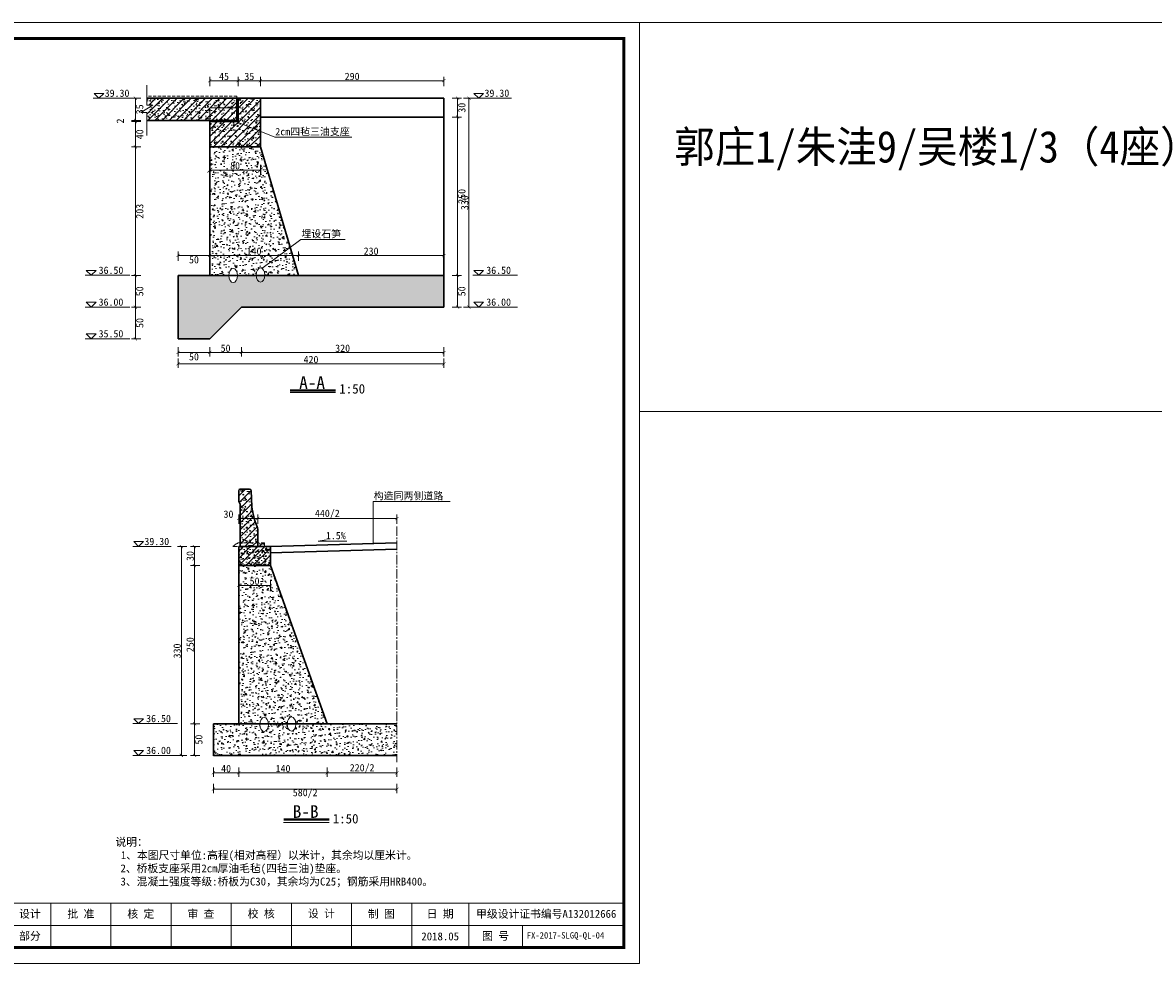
# Model space of a CAD drawing. Extents: x -27255 to 1448651, y 31034 to 8081248.
# Tile 74 of 198: x 584329 to 584686, y 3859346 to 3859644. Entities that reach past the tile are written whole.
import ezdxf
from ezdxf.enums import TextEntityAlignment as Align

# ---------------------------------------------------------------- set-up
doc = ezdxf.new("R2010")
doc.units = 0
doc.linetypes.add('CENTER2', pattern=[1.125, 0.75, -0.125, 0.125, -0.125])
doc.linetypes.add('HIDDEN', pattern=[0.375, 0.25, -0.125])
doc.layers.get('0').update_dxf_attribs({"linetype": 'CONTINUOUS'})
for name, color, linetype, lineweight in [('0.09标注线', 3, 'CONTINUOUS', 9), ('0.13填充', 8, 'CONTINUOUS', 9), ('0.13文字', 3, 'CONTINUOUS', 13), ('中粗线', 7, 'CONTINUOUS', 25), ('图框', 7, 'CONTINUOUS', 20), ('文字', 7, 'CONTINUOUS', 15), ('粗线', 7, 'CONTINUOUS', 35), ('细实线', 3, 'CONTINUOUS', 20), ('虚线', 251, 'HIDDEN', 15), ('轮廓线', 1, 'CONTINUOUS', 30)]:
    doc.layers.add(name, color=color, linetype=linetype, lineweight=lineweight)
doc.styles.add('-仿宋_GB2312', font='FangSong_GB2312.ttf')
doc.styles.add('LYJFS', font='times.ttf', dxfattribs={"width": 0.7})
doc.styles.add('仿宋', font='FangSong_GB2312.ttf', dxfattribs={"width": 0.7})
doc.styles.add('宋体', font='FangSong_GB2312.ttf')
doc.dimstyles.new('zzzz STANDARD', dxfattribs={"dimtxt": 2.3, "dimasz": 1, "dimexe": 1.25, "dimexo": 1.5, "dimgap": 0.2, "dimtad": 1, "dimdec": 0, "dimlfac": 10, "dimzin": 0, "dimdsep": 46, "dimtxsty": '-仿宋_GB2312', "dimblk": 'ARCHTICK', "dimcen": 0.09, "dimadec": 0, "dimazin": 0, "dimtfac": 1, "dimtdec": 0, "dimtix": 1, "dimtmove": 2, "dimatfit": 3, "dimfxl": 1.7, "dimfxlon": 1, "dimtolj": 1, "dimtzin": 0, "dimlwd": 9, "dimlwe": 9, "dimarcsym": 0})
doc.dimstyles.new('副本 (2) STANDARD', dxfattribs={"dimscale": 0, "dimtxt": 2.3, "dimasz": 1.5, "dimexe": 1.25, "dimexo": 1.5, "dimgap": 0.2, "dimtad": 1, "dimdec": 1, "dimzin": 0, "dimdsep": 46, "dimtxsty": '-仿宋_GB2312', "dimblk": 'ARCHTICK', "dimcen": 0.09, "dimadec": 0, "dimazin": 0, "dimtfac": 1, "dimtdec": 1, "dimtix": 1, "dimtmove": 2, "dimatfit": 3, "dimfxl": 1.7, "dimfxlon": 1, "dimtolj": 1, "dimtzin": 0, "dimlwd": 9, "dimarcsym": 0})
pattern_1 = [(45, (79552.9932, 17929.652), (-1.12253201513, 1.12253201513), [])]
pattern_2 = [(50, (660691.0883, 3881073.559), (3.64369338, -0.31878171), [0.381, -4.191]), (355, (660691.0883, 3881073.559), (-0.70485652, 3.82113286), [0.3048, -3.3528]), (100.451, (660691.392, 3881073.5324), (2.93885003, 3.50233376), [0.3238, -3.5618]), (46.1842, (660691.0883, 3881074.575), (5.42158082, -0.84084656), [0.5715, -6.2865]), (96.6356, (660691.54, 3881074.505), (4.7480847, 4.94851112), [0.4857, -5.3427]), (351.184, (660691.0883, 3881074.575), (4.7480921, 4.94850236), [0.4572, -5.0292]), (21, (660691.5963, 3881074.321), (3.0322976, -2.04531037), [0.381, -4.191]), (326, (660691.5963, 3881074.321), (1.23604057, 3.68375932), [0.3048, -3.3528]), (71.4514, (660691.849, 3881074.1505), (4.26832982, 1.63845715), [0.3238, -3.5618]), (37.5, (660691.0883, 3881073.5589), (0.061772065, 1.691100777), [0, -3.31216, 0, -3.4036, 0, -3.3655]), (7.5, (660691.0883, 3881073.559), (1.33639325, 2.003611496), [0, -1.94056, 0, -3.23596, 0, -1.2827]), (327.5, (660689.9554, 3881073.5589), (2.711811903, -0.11457488), [0, -1.27, 0, -3.9624, 0, -5.2578]), (317.5, (660689.4474, 3881073.559), (2.96258363, 0.50852982), [0, -1.651, 0, -2.63144, 0, -3.7338])]

# ---------------------------------------------------------------- blocks, each defined once
blk = doc.blocks.new('_ARCHTICK')
at = {"color": 0, "linetype": 'ByBlock', "const_width": 0.15}
blk.add_lwpolyline([(-0.5, -0.5), (0.5, 0.5)], dxfattribs=at)
blk = doc.blocks.new('d4trtg')
h = blk.add_hatch(color=152)
h.dxf.hatch_style = 1
h.paths.add_polyline_path([(654246.3, 3899725.4, 1), (654149.5, 3899725.4, 1)])
h.paths.add_polyline_path([(654244.7, 3899725.4, 1), (654151.1, 3899725.4, 1)], flags=16)
h = blk.add_hatch(color=152)
h.dxf.hatch_style = 1
edge = h.paths.add_edge_path()
edge.add_arc((654216.7, 3899701.1), 14.6, 43.3177, 70.37)
edge.add_arc((654202.9, 3899662.4), 55.7, 70.37, 84.5285)
edge.add_arc((654197.1, 3899601.1), 117.3, 84.5285, 95.1775)
edge.add_arc((654198.5, 3899704.1), 18.3, 111.7966, 130.9174, ccw=False)
edge.add_arc((654217.4, 3899656.7), 69.4, 98.8427, 111.7966, ccw=False)
edge.add_arc((654228.1, 3899588.1), 138.8, 95.2104, 98.8427, ccw=False)
edge.add_ellipse((654197.9, 3899728.3), major_axis=(-17.8, 0), ratio=0.877698, start_angle=172.6539, end_angle=176.913)
edge.add_arc((654213.8, 3899625), 102.6, 88.9999, 98.5227)
edge.add_arc((654209.9, 3899651.2), 76, 98.5227, 116.8491)
edge.add_arc((654181.1, 3899708), 12.3, 116.8491, 139.2901)
edge.add_arc((654173.3, 3899714.8), 1.96, 139.2901, 263.0506)
edge.add_arc((654175.1, 3899729.8), 17.1, 263.0506, 272.1363)
edge.add_arc((654186.8, 3899416.6), 296.4, 88.4627, 92.1363, ccw=False)
edge.add_arc((654193.4, 3899661.8), 51, 68.0711, 88.4627, ccw=False)
edge.add_arc((654234.5, 3899496.1), 214.2, 95.9129, 98.7952)
edge.add_arc((654220.8, 3899584.5), 124.7, 98.7952, 117.8497)
edge.add_arc((654806.2, 3897318.9), 2461.6, 104.7704, 105.1579, ccw=False)
edge.add_line((654178.6, 3899699.1), (654170.6, 3899695.8))
edge.add_arc((654384.3, 3898723.5), 995.6, 100.9063, 102.3983, ccw=False)
edge.add_line((654196, 3899701.1), (654189.9, 3899699.2))
edge.add_arc((654166.8, 3899985.3), 287, 274.6178, 279.6944)
edge.add_arc((654207.4, 3899747.5), 45.8, 279.6944, 287.6119)
edge.add_arc((654216.2, 3899719.6), 16.5, 287.6119, 311.5141)
edge.add_arc((654225.4, 3899709.3), 2.75, 311.5141, 403.3177)
edge = h.paths.add_edge_path()
edge.add_arc((654242.1, 3899736.8), 20.7, 138.9742, 204.1181, ccw=False)
edge.add_line((654226.5, 3899750.4), (654209.6, 3899750.4))
edge.add_line((654209.6, 3899750.4), (654209.6, 3899756.2))
edge.add_line((654209.6, 3899756.2), (654186.2, 3899756.2))
edge.add_line((654186.2, 3899756.2), (654186.2, 3899750.4))
edge.add_line((654186.2, 3899750.4), (654169.3, 3899750.4))
edge.add_arc((654153.7, 3899736.8), 20.7, -24.1181, 41.0258, ccw=False)
edge.add_arc((654138.3, 3899743.7), 37.5, 314.3441, 335.8819, ccw=False)
edge.add_arc((654157.8, 3899747.2), 31.1, 282.3877, 290.1466)
edge.add_arc((654127.2, 3899830.8), 120.1, 290.1466, 296.6495)
edge.add_ellipse((654197.9, 3899728.3), major_axis=(-17.8, 0), ratio=0.877698, start_angle=176.913, end_angle=378.3747, ccw=False)
edge.add_ellipse((654197.9, 3899728.3), major_axis=(-17.8, 0), ratio=0.877698, start_angle=172.6539, end_angle=176.913, ccw=False)
edge.add_ellipse((654197.9, 3899728.3), major_axis=(-17.8, 0), ratio=0.877698, start_angle=161.6253, end_angle=172.6539, ccw=False)
edge.add_arc((654268.6, 3899830.8), 120.1, 243.3505, 249.8534)
edge.add_arc((654238, 3899747.2), 31.1, 249.8534, 257.6123)
edge.add_arc((654257.5, 3899743.7), 37.5, 204.1181, 225.6559, ccw=False)
at = {"lineweight": 0}
for p, q in [((653868.4, 3899605.3), (653868.4, 3902577.3)), ((653868.4, 3902577.3), (658071.2, 3902577.3)), ((658071.2, 3902577.3), (658071.2, 3899605.3)), ((658021.2, 3899725.4), (655949.8, 3899725.4)), ((658071.2, 3899605.3), (653868.4, 3899605.3))]:
    blk.add_line(p, q, dxfattribs=at)
for p, q in [((654118.6, 3902527.3), (653938.4, 3902527.3)), ((653938.4, 3902527.3), (653938.4, 3901506.6)), ((653998.5, 3902527.3), (653998.5, 3901506.6)), ((654058.5, 3902527.3), (654058.5, 3901506.6)), ((654118.6, 3902357.2), (653938.4, 3902357.2)), ((654118.6, 3902187.1), (653938.4, 3902187.1)), ((654118.6, 3902017), (653938.4, 3902017)), ((654118.6, 3901846.8), (653938.4, 3901846.8)), ((654118.6, 3901676.7), (653938.4, 3901676.7)), ((654118.6, 3901506.6), (653938.4, 3901506.6)), ((655049.2, 3899795.5), (655049.2, 3899655.4)), ((655399.4, 3899795.5), (655399.4, 3899655.4)), ((655949.8, 3899795.5), (655949.8, 3899655.4)), ((656210, 3899795.5), (656210, 3899655.4)), ((656400.1, 3899795.5), (656400.1, 3899655.4)), ((656590.2, 3899795.5), (656590.2, 3899655.4)), ((656780.4, 3899795.5), (656780.4, 3899655.4)), ((656970.5, 3899795.5), (656970.5, 3899655.4)), ((657160.6, 3899795.5), (657160.6, 3899655.4)), ((657350.8, 3899795.5), (657350.8, 3899655.4)), ((657530.9, 3899795.5), (657530.9, 3899655.4)), ((657701, 3899725.4), (657701, 3899655.4))]:
    blk.add_line(p, q)
at = {"lineweight": 0, "const_width": 10}
blk.add_lwpolyline([(654118.6, 3902527.3), (658021.2, 3902527.3), (658021.2, 3899655.4), (654118.6, 3899655.4)], close=True, dxfattribs=at)
at = {"lineweight": 0, "const_width": 4}
blk.add_lwpolyline([(658021.2, 3899795.5), (654118.6, 3899795.5)], dxfattribs=at)
at = {"color": 152}
for points in [[(654181.1, 3899723.4, -0.028382), (654168.5, 3899718, -0.033867), (654164.5, 3899716.8, 0.094254), (654172.5, 3899728.3, 0.292155), (654169.3, 3899750.4), (654186.2, 3899750.4), (654186.2, 3899756.2), (654209.6, 3899756.2), (654209.6, 3899750.4), (654226.5, 3899750.4, 0.292155), (654223.3, 3899728.3, 0.094254), (654231.3, 3899716.8, -0.033867), (654227.2, 3899718, -0.028382), (654214.7, 3899723.4)], [(654215.6, 3899727.5, 0.041575), (654198.6, 3899726.4, 0.080135), (654175.6, 3899719, 0.098231), (654171.8, 3899716.1, 0.59944), (654173, 3899712.9, 0.039664), (654175.8, 3899712.7, -0.01603), (654194.8, 3899712.8, -0.08921), (654212.4, 3899709.2, 0.012577), (654201.8, 3899707.8, 0.083333), (654162.5, 3899694.8, -0.001691), (654178.6, 3899699.1), (654170.6, 3899695.8, -0.00651), (654196, 3899701.1), (654189.9, 3899699.2, 0.022155), (654215.1, 3899702.4, 0.03456), (654221.2, 3899703.9, 0.104673), (654227.2, 3899707.2, 0.423464), (654227.4, 3899711.2, 0.118589), (654221.6, 3899714.9, 0.061857), (654208.2, 3899717.9, 0.046498), (654186.5, 3899718, -0.083624), (654191.7, 3899721.1, -0.056582), (654206.8, 3899725.3, -0.015851), (654215.5, 3899726.3)]]:
    blk.add_lwpolyline(points, format="xyb", dxfattribs=at)
for radius in [48.4, 46.8]:
    blk.add_circle((654197.9, 3899725.4), radius, dxfattribs=at)
blk.add_arc((654217.4, 3899656.7), 69.4, 98.8427, 111.7966, dxfattribs=at)
for start_param, end_param in [(2.820893, 6.603885), (3.013378, 3.087714)]:
    blk.add_ellipse((654197.9, 3899728.3), major_axis=(-17.8, 0), ratio=0.877698, start_param=start_param, end_param=end_param, dxfattribs=at)
at = {"style": 'LYJFS'}
for s, p in [('（阶段）', (656038.2, 3899760.4)), ('（专业）', (656038.2, 3899690.4))]:
    blk.add_text(s, height=25.02, dxfattribs=at).set_placement(p, align=Align.MIDDLE_CENTER)
at = {"style": '宋体'}
for s, height, width, p in [('江苏省水利勘测设计研究院有限公司', 37.525, 0.9, (654640.2, 3899742.9)), ('丰县四联河灌区节水配套改造项目', 18.012, 0.75, (655225.5, 3899732.3)), ('Jiangsu Surveying and Design Institute of Water Resources Co., Ltd.', 20.014, 0.8, (654638.5, 3899695.5))]:
    blk.add_text(s, height=height, dxfattribs=dict(at, width=width)).set_placement(p, align=Align.MIDDLE)
at = {"style": '仿宋'}
blk.add_text('2018.05', height=25.02, dxfattribs=at).set_placement((657440.8, 3899690.4), align=Align.MIDDLE)
at = {"rotation": 90}
for s, insert, char_height, attachment_point, style in [('日 期', (653968.5, 3901931.9), 25.02, 5, '宋体'), ('会签者', (653968.5, 3901761.8), 25.02, 5, '宋体'), ('会签专业', (653968.5, 3901591.7), 25.02, 5, '宋体'), ('江苏省水利勘测设计研究院有限公司\\P地址：扬州市吉安路209号吉安大厦1号楼  邮编：225127\\P电话：0514-87860116  传真：0514-87889101\\P声明：未经授权，不得翻印、传播或它用。', (654101.5, 3899654.5), 20.014, 7, '仿宋')]:
    blk.add_mtext(s, dxfattribs=dict(at, insert=insert, char_height=char_height, attachment_point=attachment_point, style=style))
at = {"attachment_point": 5, "style": '宋体'}
for s, insert, char_height in [('设计', (656144, 3899760.4), 25.02), ('批 准', (656305, 3899760.4), 25.02), ('核 定', (656494.6, 3899760.2), 25.02), ('审 查', (656684.6, 3899760.2), 25.02), ('校 核', (656875.1, 3899760.9), 25.02), ('设 计', (657065.3, 3899761.4), 25.02), ('制 图', (657254.9, 3899760.2), 25.02), ('日 期', (657440.8, 3899760.4), 25.02), ('甲级设计证书编号A132012666', (657776, 3899760.4), 25.017), ('部分', (656144, 3899690.4), 25.02), ('图 号', (657615.9, 3899690.4), 25.02)]:
    blk.add_mtext(s, dxfattribs=dict(at, insert=insert, char_height=char_height))

msp = doc.modelspace()

# ---------------------------------------------------------------- hatches: boundary and pattern name
at = {"linetype": 'Continuous', "lineweight": 13}
h = msp.add_hatch(dxfattribs=at)
h.set_pattern_fill('ANSI31', color=3, scale=0.5, style=0)
h.set_pattern_definition(pattern_1)
h.paths.add_polyline_path([(584396.38025, 3859612.7286), (584396.38025, 3859616.7286), (584387.78025, 3859616.7286), (584387.78025, 3859612.7286)], flags=17)
h.paths.add_polyline_path([(584366.84585, 3859615.24372), (584367.92946, 3859615.24372), (584367.92946, 3859612.7286), (584387.78025, 3859612.7286), (584387.78025, 3859616.7286), (584396.38025, 3859616.7286), (584396.38025, 3859619.7286), (584367.92946, 3859619.7286), (584367.92946, 3859617.52282), (584370.63849, 3859617.52282)])
h = msp.add_hatch(dxfattribs=at)
h.set_pattern_fill('ANSI31', color=3, scale=0.5, style=0)
h.set_pattern_definition(pattern_1)
h.paths.add_polyline_path([(584403.78025, 3859619.7286), (584396.78025, 3859619.7286), (584396.78025, 3859616.7286), (584396.78025, 3859612.3286), (584396.03433, 3859612.3286), (584403.78025, 3859609.24443)])
h.paths.add_polyline_path([(584396.03433, 3859612.3286), (584387.78025, 3859612.3286), (584387.78025, 3859604.3286), (584403.78025, 3859604.3286), (584403.78025, 3859609.24443)])
h.paths.add_polyline_path([(584393.42471, 3859610.40191), (584397.13579, 3859610.40191), (584397.13579, 3859606.95191), (584393.42471, 3859606.95191)], flags=24)
at = {"layer": '0.09标注线', "linetype": 'Continuous', "lineweight": 13}
h = msp.add_hatch(dxfattribs=at)
h.set_pattern_fill('AR-CONC', color=256, scale=0.02, style=0)
h.set_pattern_definition(pattern_2)
h.paths.add_polyline_path([(584367.92946, 3859619.7286), (584367.92946, 3859617.52282), (584370.63849, 3859617.52282), (584365.22043, 3859614.26697), (584367.92946, 3859614.26697), (584367.92946, 3859612.7286), (584387.78025, 3859612.7286), (584387.78025, 3859616.7286), (584396.38025, 3859616.7286), (584396.38025, 3859619.7286)])
h.paths.add_polyline_path([(584387.78025, 3859616.7286), (584387.78025, 3859612.7286), (584396.38025, 3859612.7286), (584396.38025, 3859616.7286)], flags=17)
h = msp.add_hatch(dxfattribs=at)
h.set_pattern_fill('AR-CONC', color=256, scale=0.02, style=0)
h.set_pattern_definition(pattern_2)
h.paths.add_polyline_path([(584403.78025, 3859619.7286), (584396.78025, 3859619.7286), (584396.78025, 3859616.7286), (584396.78025, 3859612.3286), (584396.03433, 3859612.3286), (584403.78025, 3859609.24443)])
h.paths.add_polyline_path([(584396.03433, 3859612.3286), (584387.78025, 3859612.3286), (584387.78025, 3859604.3286), (584403.78025, 3859604.3286), (584403.78025, 3859609.24443)])
h.paths.add_polyline_path([(584393.42471, 3859610.40191), (584397.13579, 3859610.40191), (584397.13579, 3859606.95191), (584393.42471, 3859606.95191)], flags=24)
at = {"layer": '0.13文字', "linetype": 'Continuous', "lineweight": 13}
h = msp.add_hatch(dxfattribs=at)
h.set_pattern_fill('AR-CONC', color=256, scale=0.02, style=0)
h.set_pattern_definition([(50, (584387.7802, 3859543.7286), (3.6437, -0.31878), [0.381, -4.191]), (355, (584387.7802, 3859543.7286), (-0.70486, 3.82113), [0.3048, -3.3528]), (100.451, (584388.084, 3859543.702), (2.93885, 3.50233), [0.3238, -3.5618]), (46.184, (584387.7802, 3859544.7446), (5.42158, -0.84085), [0.5715, -6.2865]), (96.636, (584388.232, 3859544.6745), (4.7481, 4.9485), [0.4857, -5.3427]), (351.184, (584387.78, 3859544.7446), (4.7481, 4.9485), [0.4572, -5.0292]), (21, (584388.2882, 3859544.4906), (3.0323, -2.04531), [0.381, -4.191]), (326, (584388.2882, 3859544.4906), (1.23604, 3.68376), [0.3048, -3.3528]), (71.4514, (584388.541, 3859544.32), (4.26833, 1.63846), [0.3238, -3.5618]), (37.5, (584387.7802, 3859543.7286), (0.061772, 1.6911), [0, -3.31216, 0, -3.4036, 0, -3.3655]), (7.5, (584387.7802, 3859543.7286), (1.336393, 2.00361), [0, -1.94056, 0, -3.23596, 0, -1.2827]), (327.5, (584386.6474, 3859543.7286), (2.711812, -0.114575), [0, -1.27, 0, -3.9624, 0, -5.2578]), (317.5, (584386.1394, 3859543.7286), (2.96258, 0.50853), [0, -1.651, 0, -2.63144, 0, -3.7338])])
edge = h.paths.add_edge_path()
edge.add_line((584387.78025, 3859563.7286), (584393.83982, 3859563.7286))
edge.add_ellipse((584395.20077, 3859563.7286), major_axis=(0, -2.23947), ratio=0.607712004, start_angle=90, end_angle=270, ccw=False)
edge.add_line((584396.56173, 3859563.7286), (584402.43414, 3859563.7286))
edge.add_ellipse((584403.79265, 3859563.86266), major_axis=(0, -2.23947), ratio=0.607712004, start_angle=86.5679966, end_angle=273.4320034, ccw=False)
edge.add_line((584405.15117, 3859563.7286), (584415.78025, 3859563.7286))
edge.add_line((584415.78025, 3859563.7286), (584403.78025, 3859604.3286))
edge.add_line((584403.78025, 3859604.3286), (584387.78025, 3859604.3286))
edge.add_line((584387.78025, 3859604.3286), (584387.78025, 3859563.7286))
h.paths.add_polyline_path([(584393.84389, 3859600.10779), (584397.7166, 3859600.10779), (584397.7166, 3859596.65779), (584393.84389, 3859596.65779)], flags=24)
h.paths.add_polyline_path([(584399.07308, 3859573.13102), (584404.48741, 3859573.13102), (584404.48741, 3859569.68102), (584399.07308, 3859569.68102)], flags=24)
h = msp.add_hatch(dxfattribs=at)
h.set_pattern_fill('AR-CONC', color=256, scale=0.02, style=0)
h.set_pattern_definition([(50, (584377.7802, 3859543.7286), (3.64369, -0.31878), [0.381, -4.191]), (355, (584377.7802, 3859543.7286), (-0.70486, 3.82113), [0.3048, -3.3528]), (100.451, (584378.084, 3859543.702), (2.93885, 3.50233), [0.3238, -3.5618]), (46.184, (584377.7802, 3859544.7446), (5.42158, -0.84085), [0.5715, -6.2865]), (96.6356, (584378.232, 3859544.6745), (4.7481, 4.9485), [0.4857, -5.3427]), (351.184, (584377.78, 3859544.7446), (4.7481, 4.9485), [0.4572, -5.0292]), (21, (584378.2882, 3859544.4906), (3.0323, -2.04531), [0.381, -4.191]), (326, (584378.2882, 3859544.4906), (1.23604, 3.68376), [0.3048, -3.3528]), (71.4514, (584378.541, 3859544.32), (4.26833, 1.63846), [0.3238, -3.5618]), (37.5, (584377.7802, 3859543.7286), (0.061772, 1.6911), [0, -3.31216, 0, -3.4036, 0, -3.3655]), (7.5, (584377.7802, 3859543.7286), (1.336393, 2.00361), [0, -1.94056, 0, -3.23596, 0, -1.2827]), (327.5, (584376.6474, 3859543.7286), (2.711812, -0.114575), [0, -1.27, 0, -3.9624, 0, -5.2578]), (317.5, (584376.1394, 3859543.7286), (2.962584, 0.50853), [0, -1.651, 0, -2.63144, 0, -3.7338])])
edge = h.paths.add_edge_path()
edge.add_line((584461.78025, 3859553.7286), (584461.78025, 3859563.7286))
edge.add_line((584461.78025, 3859563.7286), (584405.15117, 3859563.7286))
edge.add_ellipse((584403.79265, 3859563.86266), major_axis=(0, -2.23947), ratio=0.607712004, start_angle=273.4320034, end_angle=446.5679966, ccw=False)
edge.add_line((584402.43414, 3859563.7286), (584396.56173, 3859563.7286))
edge.add_ellipse((584395.20077, 3859563.7286), major_axis=(0, -2.23947), ratio=0.607712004, start_angle=270, end_angle=450, ccw=False)
edge.add_line((584393.83982, 3859563.7286), (584377.78025, 3859563.7286))
edge.add_line((584377.78025, 3859563.7286), (584377.78025, 3859543.7286))
edge.add_line((584377.78025, 3859543.7286), (584387.78025, 3859543.7286))
edge.add_line((584387.78025, 3859543.7286), (584397.78025, 3859553.7286))
edge.add_line((584397.78025, 3859553.7286), (584461.78025, 3859553.7286))
h = msp.add_hatch(dxfattribs=at)
h.set_pattern_fill('AR-CONC', color=256, scale=0.02, style=0)
h.set_pattern_definition([(50, (584395.1137, 3859472.1112), (3.6437, -0.31878), [0.381, -4.191]), (355, (584395.1137, 3859472.1112), (-0.70486, 3.82113), [0.3048, -3.3528]), (100.451, (584395.4173, 3859472.0847), (2.93885, 3.50233), [0.3238, -3.5618]), (46.184, (584395.1137, 3859473.1272), (5.4216, -0.84085), [0.5715, -6.2865]), (96.636, (584395.5655, 3859473.057), (4.7481, 4.9485), [0.4857, -5.3427]), (351.184, (584395.1137, 3859473.127), (4.7481, 4.9485), [0.4572, -5.0292]), (21, (584395.6217, 3859472.8732), (3.0323, -2.0453), [0.381, -4.191]), (326, (584395.6217, 3859472.8732), (1.23604, 3.68376), [0.3048, -3.3528]), (71.451, (584395.8744, 3859472.7028), (4.26833, 1.63846), [0.3238, -3.5618]), (37.5, (584395.1137, 3859472.1112), (0.06177, 1.6911), [0, -3.31216, 0, -3.4036, 0, -3.3655]), (7.5, (584395.1137, 3859472.1112), (1.33639, 2.00361), [0, -1.94056, 0, -3.23596, 0, -1.2827]), (327.5, (584393.9809, 3859472.1112), (2.71181, -0.114575), [0, -1.27, 0, -3.9624, 0, -5.2578]), (317.5, (584393.4729, 3859472.1112), (2.96258, 0.50853), [0, -1.651, 0, -2.63144, 0, -3.7338])])
h.paths.add_polyline_path([(584401.11734, 3859490.69997, 0.077777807), (584402.73949, 3859484.44893, -0.108314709), (584402.93819, 3859483.5425), (584402.93819, 3859479.31124), (584405.11099, 3859479.31124), (584405.11099, 3859478.11124), (584406.93853, 3859478.11124), (584406.93853, 3859472.11882), (584396.93853, 3859472.11124), (584396.93853, 3859478.11124), (584395.1137, 3859478.11124), (584396.56098, 3859479.31124), (584397.40656, 3859479.31124), (584397.40656, 3859491.49123), (584396.93819, 3859492.28249), (584396.93819, 3859495.74424, -0.414213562), (584397.43273, 3859496.23878), (584400.38543, 3859496.23878, -0.414213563), (584400.87997, 3859495.74424)])
at = {"layer": '0.13文字', "lineweight": 13}
h = msp.add_hatch(dxfattribs=at)
h.set_pattern_fill('ANSI31', color=256, scale=0.5, style=0)
h.set_pattern_definition([(45, (584395.1137, 3859472.1112), (-1.12253, 1.12253), [])])
edge = h.paths.add_edge_path()
edge.add_line((584397.40656, 3859491.49123), (584397.40656, 3859478.11124))
edge.add_line((584397.40656, 3859478.11124), (584405.11099, 3859478.11124))
edge.add_line((584405.11099, 3859478.11124), (584405.11099, 3859479.31124))
edge.add_line((584405.11099, 3859479.31124), (584402.93819, 3859479.31124))
edge.add_line((584402.93819, 3859479.31124), (584402.93819, 3859483.5425))
edge.add_arc((584400.77125, 3859483.5425), 2.16693, 0, 22.3986634)
edge.add_arc((584421.89947, 3859492.75698), 20.88369, 185.6527223, 203.6838968, ccw=False)
edge.add_line((584401.11734, 3859490.69997), (584400.87997, 3859495.74424))
edge.add_arc((584400.38543, 3859495.74424), 0.49455, 359.9999999, 450)
edge.add_line((584400.38543, 3859496.23878), (584397.43273, 3859496.23878))
edge.add_arc((584397.43273, 3859495.74424), 0.49455, 90, 180)
edge.add_line((584396.93819, 3859495.74424), (584396.93819, 3859492.28249))
edge.add_line((584396.93819, 3859492.28249), (584397.40656, 3859491.49123))
h = msp.add_hatch(dxfattribs=at)
h.set_pattern_fill('ANSI31', color=256, scale=0.5, style=0)
h.set_pattern_definition([(45, (584396.9385, 3859472.1112), (-1.12253, 1.12253), [])])
h.paths.add_polyline_path([(584406.93853, 3859478.11124), (584396.93853, 3859478.11124), (584396.93853, 3859472.11124), (584406.93853, 3859472.11882)])
at = {"layer": '0.13文字', "linetype": 'Continuous', "lineweight": 13}
h = msp.add_hatch(dxfattribs=at)
h.set_pattern_fill('AR-CONC', color=256, scale=0.02, style=0)
h.set_pattern_definition([(50, (584396.9385, 3859472.1112), (3.6437, -0.3188), [0.381, -4.191]), (355, (584396.9385, 3859472.1112), (-0.7049, 3.8211), [0.3048, -3.3528]), (100.45, (584397.242, 3859472.0847), (2.9389, 3.5023), [0.3238, -3.5618]), (46.184, (584396.9385, 3859473.1272), (5.4216, -0.8408), [0.5715, -6.2865]), (96.636, (584397.3903, 3859473.057), (4.748, 4.9485), [0.4857, -5.3427]), (351.184, (584396.9385, 3859473.127), (4.748, 4.9485), [0.4572, -5.0292]), (21, (584397.4465, 3859472.8732), (3.0323, -2.0453), [0.381, -4.191]), (326, (584397.4465, 3859472.8732), (1.236, 3.6838), [0.3048, -3.3528]), (71.45, (584397.6992, 3859472.7028), (4.2683, 1.6385), [0.3238, -3.5618]), (37.5, (584396.9385, 3859472.1112), (0.06177, 1.6911), [0, -3.31216, 0, -3.4036, 0, -3.3655]), (7.5, (584396.9385, 3859472.1112), (1.3364, 2.0036), [0, -1.94056, 0, -3.23596, 0, -1.2827]), (327.5, (584395.8057, 3859472.1112), (2.71181, -0.11457), [0, -1.27, 0, -3.9624, 0, -5.2578]), (317.5, (584395.2977, 3859472.1112), (2.9626, 0.50853), [0, -1.651, 0, -2.63144, 0, -3.7338])])
h.paths.add_polyline_path([(584406.93853, 3859478.11124), (584397.93853, 3859478.11124), (584396.93853, 3859478.11124), (584396.93853, 3859472.11124), (584406.93853, 3859472.11882)])
h = msp.add_hatch(dxfattribs=at)
h.set_pattern_fill('AR-CONC', color=256, scale=0.02, style=0)
h.set_pattern_definition([(50, (584396.9385, 3859402.1112), (3.64369, -0.31878), [0.381, -4.191]), (355, (584396.9385, 3859402.1112), (-0.70486, 3.82113), [0.3048, -3.3528]), (100.451, (584397.242, 3859402.0847), (2.93885, 3.50233), [0.3238, -3.5618]), (46.184, (584396.9385, 3859403.1272), (5.42158, -0.84085), [0.5715, -6.2865]), (96.636, (584397.3903, 3859403.057), (4.7481, 4.9485), [0.4857, -5.3427]), (351.184, (584396.9385, 3859403.127), (4.7481, 4.9485), [0.4572, -5.0292]), (21, (584397.4465, 3859402.8732), (3.0323, -2.04531), [0.381, -4.191]), (326, (584397.4465, 3859402.8732), (1.23604, 3.68376), [0.3048, -3.3528]), (71.4514, (584397.6992, 3859402.7028), (4.26833, 1.63846), [0.3238, -3.5618]), (37.5, (584396.9385, 3859402.1112), (0.061772, 1.6911), [0, -3.31216, 0, -3.4036, 0, -3.3655]), (7.5, (584396.9385, 3859402.1112), (1.336393, 2.00361), [0, -1.94056, 0, -3.23596, 0, -1.2827]), (327.5, (584395.8057, 3859402.1112), (2.711812, -0.114575), [0, -1.27, 0, -3.9624, 0, -5.2578]), (317.5, (584395.2977, 3859402.1112), (2.96258, 0.50853), [0, -1.651, 0, -2.63144, 0, -3.7338])])
edge = h.paths.add_edge_path()
edge.add_line((584406.93853, 3859472.11882), (584396.93853, 3859472.11124))
edge.add_line((584396.93853, 3859472.11124), (584396.93853, 3859422.11124))
edge.add_line((584396.93853, 3859422.11124), (584403.64442, 3859422.11124))
edge.add_ellipse((584404.99909, 3859421.89617), major_axis=(0, -2.23947), ratio=0.607712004, start_angle=95.510998, end_angle=264.489002, ccw=False)
edge.add_line((584406.35375, 3859422.11124), (584412.2309, 3859422.11124))
edge.add_ellipse((584413.59097, 3859422.03024), major_axis=(0, -2.23947), ratio=0.607712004, start_angle=92.0730052, end_angle=267.9269948, ccw=False)
edge.add_line((584414.95103, 3859422.11124), (584424.93853, 3859422.11124))
edge.add_line((584424.93853, 3859422.11124), (584406.93853, 3859472.11882))
h.paths.add_polyline_path([(584400.0084, 3859468.88303), (584403.86867, 3859468.88303), (584403.86867, 3859465.43303), (584400.0084, 3859465.43303)], flags=24)
h = msp.add_hatch(dxfattribs=at)
h.set_pattern_fill('AR-CONC', color=256, scale=0.02, style=0)
h.set_pattern_definition([(50, (584388.9385, 3859412.1112), (3.6437, -0.31878), [0.381, -4.191]), (355, (584388.9385, 3859412.1112), (-0.70486, 3.82113), [0.3048, -3.3528]), (100.451, (584389.242, 3859412.0847), (2.93885, 3.50233), [0.3238, -3.5618]), (46.184, (584388.9385, 3859413.1272), (5.42158, -0.84085), [0.5715, -6.2865]), (96.636, (584389.3903, 3859413.057), (4.7481, 4.9485), [0.4857, -5.3427]), (351.184, (584388.9385, 3859413.127), (4.7481, 4.9485), [0.4572, -5.0292]), (21, (584389.4465, 3859412.8732), (3.0323, -2.04531), [0.381, -4.191]), (326, (584389.4465, 3859412.8732), (1.23604, 3.68376), [0.3048, -3.3528]), (71.4514, (584389.6992, 3859412.7028), (4.26833, 1.63846), [0.3238, -3.5618]), (37.5, (584388.9385, 3859412.1112), (0.061772, 1.6911), [0, -3.31216, 0, -3.4036, 0, -3.3655]), (7.5, (584388.9385, 3859412.1112), (1.336393, 2.00361), [0, -1.94056, 0, -3.23596, 0, -1.2827]), (327.5, (584387.8057, 3859412.1112), (2.711812, -0.114575), [0, -1.27, 0, -3.9624, 0, -5.2578]), (317.5, (584387.2977, 3859412.1112), (2.96258, 0.50853), [0, -1.651, 0, -2.63144, 0, -3.7338])])
h.paths.add_polyline_path([(584446.93853, 3859412.11124), (584446.93853, 3859422.11124), (584414.95103, 3859422.11124), (584414.95179, 3859421.9988), (584414.94911, 3859421.88644), (584414.94301, 3859421.77444), (584414.9335, 3859421.66308), (584414.92061, 3859421.55265), (584414.90437, 3859421.44342), (584414.88481, 3859421.33567), (584414.86199, 3859421.22968), (584414.83597, 3859421.1257), (584414.80681, 3859421.02401), (584414.77458, 3859420.92485), (584414.73936, 3859420.82847), (584414.70126, 3859420.73513), (584414.66035, 3859420.64505), (584414.61675, 3859420.55847), (584414.57056, 3859420.47559), (584414.5219, 3859420.39664), (584414.47089, 3859420.3218), (584414.41766, 3859420.25128), (584414.36235, 3859420.18523), (584414.3051, 3859420.12384), (584414.24604, 3859420.06726), (584414.18534, 3859420.01563), (584414.12313, 3859419.96907), (584414.05958, 3859419.92771), (584413.99486, 3859419.89165), (584413.92911, 3859419.86099), (584413.86251, 3859419.83579), (584413.79522, 3859419.81613), (584413.72743, 3859419.80205), (584413.65928, 3859419.79359), (584413.59097, 3859419.79076), (584413.52265, 3859419.79359), (584413.45451, 3859419.80205), (584413.38671, 3859419.81613), (584413.31942, 3859419.83579), (584413.25282, 3859419.86099), (584413.18708, 3859419.89165), (584413.12235, 3859419.92771), (584413.0588, 3859419.96907), (584412.99659, 3859420.01563), (584412.93589, 3859420.06726), (584412.87683, 3859420.12384), (584412.81958, 3859420.18523), (584412.76427, 3859420.25128), (584412.71104, 3859420.3218), (584412.66004, 3859420.39664), (584412.61138, 3859420.47559), (584412.56519, 3859420.55847), (584412.52158, 3859420.64505), (584412.48068, 3859420.73513), (584412.44257, 3859420.82847), (584412.40735, 3859420.92485), (584412.37513, 3859421.02401), (584412.34596, 3859421.1257), (584412.31994, 3859421.22968), (584412.29712, 3859421.33567), (584412.27757, 3859421.44342), (584412.26132, 3859421.55265), (584412.24843, 3859421.66308), (584412.23892, 3859421.77444), (584412.23282, 3859421.88644), (584412.23015, 3859421.9988), (584412.2309, 3859422.11124), (584406.35375, 3859422.11124), (584406.35872, 3859421.99488), (584406.36, 3859421.87825), (584406.35758, 3859421.76167), (584406.35148, 3859421.64546), (584406.34172, 3859421.52992), (584406.32831, 3859421.41538), (584406.31129, 3859421.30214), (584406.29071, 3859421.19052), (584406.26663, 3859421.08081), (584406.23911, 3859420.97331), (584406.20823, 3859420.86831), (584406.17406, 3859420.76611), (584406.13671, 3859420.66697), (584406.09627, 3859420.57116), (584406.05285, 3859420.47895), (584406.00658, 3859420.39058), (584405.95757, 3859420.3063), (584405.90596, 3859420.22634), (584405.85189, 3859420.1509), (584405.79551, 3859420.0802), (584405.73696, 3859420.01442), (584405.67642, 3859419.95375), (584405.61403, 3859419.89835), (584405.54998, 3859419.84837), (584405.48444, 3859419.80395), (584405.41757, 3859419.7652), (584405.34957, 3859419.73224), (584405.28062, 3859419.70514), (584405.21091, 3859419.68399), (584405.14062, 3859419.66884), (584405.06995, 3859419.65974), (584404.99909, 3859419.6567), (584404.92822, 3859419.65974), (584404.85755, 3859419.66884), (584404.78726, 3859419.68399), (584404.71755, 3859419.70514), (584404.6486, 3859419.73224), (584404.5806, 3859419.7652), (584404.51374, 3859419.80395), (584404.44819, 3859419.84837), (584404.38414, 3859419.89835), (584404.32175, 3859419.95375), (584404.26121, 3859420.01442), (584404.20267, 3859420.0802), (584404.14628, 3859420.1509), (584404.09221, 3859420.22634), (584404.0406, 3859420.3063), (584403.9916, 3859420.39058), (584403.94532, 3859420.47895), (584403.9019, 3859420.57116), (584403.86146, 3859420.66697), (584403.82411, 3859420.76611), (584403.78995, 3859420.86831), (584403.75906, 3859420.97331), (584403.73154, 3859421.08081), (584403.70746, 3859421.19052), (584403.68688, 3859421.30214), (584403.66987, 3859421.41538), (584403.65646, 3859421.52992), (584403.64669, 3859421.64546), (584403.64059, 3859421.76167), (584403.63818, 3859421.87825), (584403.63945, 3859421.99488), (584403.64442, 3859422.11124), (584388.93853, 3859422.11124), (584388.93853, 3859412.11124)])

# ---------------------------------------------------------------- linework, layer by layer
at = {"layer": '0.09标注线'}
for p, q in [((584367.92946, 3859623.8183), (584367.92946, 3859617.52282)), ((584369.82578, 3859617.52282), (584366.03314, 3859615.24372)), ((584366.03314, 3859615.24372), (584367.92946, 3859615.24372)), ((584367.92946, 3859617.52282), (584369.82578, 3859617.52282)), ((584367.92946, 3859615.24372), (584367.92946, 3859607.97149))]:
    msp.add_line(p, q, dxfattribs=at)
at = {"layer": '0.09标注线', "color": 7}
for p, q in [((584363.04133, 3859619.7286), (584350.90498, 3859619.7286)), ((584352.74409, 3859619.7286), (584351.2043, 3859621.26839)), ((584351.2043, 3859621.26839), (584354.28388, 3859621.26839)), ((584354.28388, 3859621.26839), (584352.74409, 3859619.7286)), ((584483.10324, 3859619.7286), (584470.96689, 3859619.7286)), ((584472.806, 3859619.7286), (584471.26621, 3859621.26839)), ((584471.26621, 3859621.26839), (584474.34579, 3859621.26839)), ((584474.34579, 3859621.26839), (584472.806, 3859619.7286)), ((584350.28036, 3859563.78791), (584348.74057, 3859565.3277)), ((584348.74057, 3859565.3277), (584351.82015, 3859565.3277)), ((584351.82015, 3859565.3277), (584350.28036, 3859563.78791)), ((584472.806, 3859563.78791), (584471.26621, 3859565.3277)), ((584471.26621, 3859565.3277), (584474.34579, 3859565.3277)), ((584474.34579, 3859565.3277), (584472.806, 3859563.78791)), ((584362.54409, 3859563.78791), (584348.44125, 3859563.78791)), ((584485.06973, 3859563.78791), (584470.96689, 3859563.78791)), ((584350.28036, 3859553.7286), (584348.74057, 3859555.26839)), ((584348.74057, 3859555.26839), (584351.82015, 3859555.26839)), ((584351.82015, 3859555.26839), (584350.28036, 3859553.7286)), ((584472.806, 3859553.7286), (584471.26621, 3859555.26839)), ((584471.26621, 3859555.26839), (584474.34579, 3859555.26839)), ((584474.34579, 3859555.26839), (584472.806, 3859553.7286)), ((584362.54409, 3859553.7286), (584348.44125, 3859553.7286)), ((584485.06973, 3859553.7286), (584470.96689, 3859553.7286)), ((584362.54409, 3859543.7286), (584348.44125, 3859543.7286)), ((584350.28036, 3859543.7286), (584348.74057, 3859545.26839)), ((584348.74057, 3859545.26839), (584351.82015, 3859545.26839)), ((584351.82015, 3859545.26839), (584350.28036, 3859543.7286)), ((584365.30401, 3859478.11124), (584363.76422, 3859479.65103)), ((584363.76422, 3859479.65103), (584366.8438, 3859479.65103)), ((584366.8438, 3859479.65103), (584365.30401, 3859478.11124)), ((584375.60125, 3859478.11124), (584363.4649, 3859478.11124)), ((584377.56775, 3859422.17055), (584363.4649, 3859422.17055)), ((584365.30401, 3859422.17055), (584363.76422, 3859423.71034)), ((584363.76422, 3859423.71034), (584366.8438, 3859423.71034)), ((584366.8438, 3859423.71034), (584365.30401, 3859422.17055)), ((584377.56775, 3859412.11124), (584363.4649, 3859412.11124)), ((584365.30401, 3859412.11124), (584363.76422, 3859413.65103)), ((584363.76422, 3859413.65103), (584366.8438, 3859413.65103)), ((584366.8438, 3859413.65103), (584365.30401, 3859412.11124))]:
    msp.add_line(p, q, dxfattribs=at)
at = {"layer": '0.13填充', "color": 7, "ltscale": 0.005}
for p, q in [((584413.14888, 3859526.77504), (584427.5751, 3859526.77504)), ((584411.06512, 3859390.9646), (584425.49134, 3859390.9646))]:
    msp.add_line(p, q, dxfattribs=at)
at = {"layer": '0.13填充', "color": 7, "lineweight": 40, "ltscale": 0.005}
for p, q in [((584413.23897, 3859527.37484), (584427.5751, 3859527.37484)), ((584411.21021, 3859391.85082), (584425.54634, 3859391.85082))]:
    msp.add_line(p, q, dxfattribs=at)
at = {"layer": '0.13文字', "linetype": 'Continuous', "lineweight": 13}
for p, q in [((582175.00285, 3859643.61317), (587865.89025, 3859643.61317)), ((582175.00285, 3859643.61317), (587865.89025, 3859643.61317)), ((584439.46069, 3859492.37091), (584439.46069, 3859479.27329))]:
    msp.add_line(p, q, dxfattribs=at)
at = {"layer": '0.13文字', "lineweight": 13}
msp.add_lwpolyline([(584523.65675, 3859643.61317), (584717.56339, 3859643.61317), (584717.56339, 3859520.72442), (584523.65675, 3859520.72442)], close=True, dxfattribs=at)
for centre in [(584395.20077, 3859563.7286), (584403.79265, 3859563.86266), (584404.99909, 3859421.89617), (584413.59097, 3859422.03024)]:
    msp.add_ellipse(centre, major_axis=(0, -2.23947), ratio=0.607712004, dxfattribs=at)
at = {"layer": '中粗线', "color": 7, "lineweight": 30}
for p, q in [((584406.93853, 3859478.11124), (584446.93853, 3859479.29462)), ((584406.99768, 3859476.11212), (584446.93853, 3859477.29375))]:
    msp.add_line(p, q, dxfattribs=at)
at = {"layer": '粗线', "color": 7, "lineweight": 30}
msp.add_line((584461.78025, 3859619.7286), (584367.92946, 3859619.7286), dxfattribs=at)
at = {"layer": '细实线', "color": 3, "lineweight": 15}
for p, q in [((584396.03433, 3859612.3286), (584408.34367, 3859607.42742)), ((584408.3491, 3859607.42742), (584432.69332, 3859607.42742)), ((584404.27626, 3859565.95598), (584416.5856, 3859575.10939)), ((584416.59103, 3859575.10939), (584430.55477, 3859575.10939)), ((584439.46069, 3859492.37091), (584463.8049, 3859492.37091))]:
    msp.add_line(p, q, dxfattribs=at)
at = {"layer": '细实线', "color": 3, "lineweight": 30}
for p, q in [((584396.93819, 3859495.74424), (584396.93819, 3859492.28249)), ((584400.38543, 3859496.23878), (584397.43273, 3859496.23878)), ((584400.87997, 3859495.74424), (584401.11734, 3859490.69997)), ((584397.40656, 3859491.49123), (584396.93819, 3859492.28249)), ((584397.40656, 3859491.49123), (584397.40656, 3859478.11124)), ((584402.93819, 3859478.11124), (584402.93819, 3859483.5425))]:
    msp.add_line(p, q, dxfattribs=at)
at = {"layer": '细实线', "color": 6, "linetype": 'CENTER2', "lineweight": 13, "ltscale": 4}
msp.add_line((584446.93853, 3859484.45936), (584446.93853, 3859409.98289), dxfattribs=at)
at = {"layer": '细实线', "color": 6, "lineweight": 13}
for p, q in [((584424.55271, 3859480.22522), (584422.08086, 3859479.79853)), ((584422.08086, 3859479.79853), (584431.14535, 3859479.79853))]:
    msp.add_line(p, q, dxfattribs=at)
at = {"layer": '细实线', "color": 3, "lineweight": 30}
for centre, radius, start, end in [((584397.43273, 3859495.74424), 0.49455, 90, 180), ((584400.38543, 3859495.74424), 0.49455, 0, 90), ((584421.89947, 3859492.75698), 20.88369, 185.6527223, 203.6838968), ((584400.77125, 3859483.5425), 2.16693, 0, 22.3986634)]:
    msp.add_arc(centre, radius, start, end, dxfattribs=at)
at = {"layer": '虚线', "color": 7, "ltscale": 4}
for p, q in [((584396.38025, 3859620.3286), (584367.92946, 3859620.3286)), ((584396.38025, 3859620.3286), (584396.38025, 3859619.7286)), ((584403.78025, 3859604.3286), (584403.78025, 3859604.3286))]:
    msp.add_line(p, q, dxfattribs=at)
at = {"layer": '虚线', "color": 7, "ltscale": 0.1}
for p, q in [((584387.78025, 3859616.7286), (584396.78025, 3859616.7286)), ((584387.78025, 3859612.3286), (584387.78025, 3859616.7286))]:
    msp.add_line(p, q, dxfattribs=at)
at = {"layer": '虚线', "color": 2, "ltscale": 5}
for p, q in [((584395.1137, 3859478.11124), (584396.56098, 3859479.31124)), ((584396.56098, 3859479.31124), (584405.11099, 3859479.31124)), ((584405.11099, 3859479.31124), (584405.11099, 3859478.11124)), ((584407.76072, 3859478.11124), (584395.1137, 3859478.11124))]:
    msp.add_line(p, q, dxfattribs=at)
at = {"layer": '轮廓线', "color": 7}
for p, q in [((584396.38025, 3859616.7286), (584396.38025, 3859619.7286)), ((584396.78025, 3859616.7286), (584396.78025, 3859619.7286)), ((584403.78025, 3859604.3286), (584403.78025, 3859619.7286)), ((584461.78025, 3859619.7286), (584461.78025, 3859553.7286)), ((584396.38025, 3859612.7286), (584396.38025, 3859616.7286)), ((584396.78025, 3859612.3286), (584396.78025, 3859616.7286)), ((584387.78025, 3859612.7286), (584367.92946, 3859612.7286)), ((584387.78025, 3859612.7286), (584396.38025, 3859612.7286)), ((584387.78025, 3859604.3286), (584387.78025, 3859612.3286)), ((584387.78025, 3859612.3286), (584396.78025, 3859612.3286)), ((584461.78025, 3859613.7286), (584403.78025, 3859613.7286)), ((584403.78025, 3859604.3286), (584387.78025, 3859604.3286)), ((584387.78025, 3859604.3286), (584387.78025, 3859563.7286)), ((584415.78025, 3859563.7286), (584403.78025, 3859604.3286)), ((584377.78025, 3859563.7286), (584461.78025, 3859563.7286)), ((584377.78025, 3859563.7286), (584377.78025, 3859543.7286)), ((584461.78025, 3859563.7286), (584461.78025, 3859553.7286)), ((584387.78025, 3859543.7286), (584397.78025, 3859553.7286)), ((584397.78025, 3859553.7286), (584461.78025, 3859553.7286)), ((584377.78025, 3859543.7286), (584387.78025, 3859543.7286))]:
    msp.add_line(p, q, dxfattribs=at)
at = {"layer": '轮廓线', "color": 2}
for p, q in [((584396.93819, 3859478.11124), (584406.93819, 3859478.11124)), ((584396.93853, 3859478.11124), (584396.93853, 3859422.11124)), ((584396.93853, 3859478.11124), (584406.93853, 3859478.11124)), ((584396.93853, 3859478.11124), (584406.93853, 3859478.11124)), ((584406.93853, 3859472.11882), (584406.93853, 3859478.11124)), ((584406.93853, 3859472.11882), (584396.93853, 3859472.11124)), ((584424.93853, 3859422.11124), (584406.93853, 3859472.11882)), ((584388.93853, 3859422.11124), (584396.93853, 3859422.11124)), ((584388.93853, 3859422.11124), (584388.93853, 3859412.11124)), ((584396.93853, 3859422.11124), (584446.93853, 3859422.11124)), ((584388.93853, 3859412.11124), (584446.93853, 3859412.11124))]:
    msp.add_line(p, q, dxfattribs=at)
at = {"layer": '轮廓线', "color": 7, "lineweight": 30}
msp.add_line((584406.93853, 3859478.11124), (584396.93853, 3859478.11124), dxfattribs=at)
at = {"layer": '轮廓线', "color": 4, "lineweight": 15}
msp.add_line((584396.93853, 3859478.11124), (584406.93853, 3859478.11124), dxfattribs=at)

# ---------------------------------------------------------------- block references
at = {"layer": '图框', "xscale": 0.09999999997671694, "yscale": 0.1000000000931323, "zscale": 0.1}
msp.add_blockref('d4trtg', (518716.53272, 3469385.87918), dxfattribs=at)

# ---------------------------------------------------------------- texts
at = {"layer": '0.09标注线', "color": 7, "char_height": 2.3, "width": 2.3, "attachment_point": 3, "style": '-仿宋_GB2312'}
for s, insert in [('39.30', (584362.38556, 3859622.47819)), ('39.30', (584482.44747, 3859622.47819)), ('36.50', (584360.46899, 3859566.53749)), ('36.50', (584482.99463, 3859566.53749)), ('36.00', (584360.46899, 3859556.47819)), ('36.00', (584482.99463, 3859556.47819)), ('35.50', (584360.46899, 3859546.47819)), ('39.30', (584374.94549, 3859480.86083)), ('36.50', (584375.49264, 3859424.92014)), ('36.00', (584375.49264, 3859414.86083))]:
    msp.add_mtext(s, dxfattribs=dict(at, insert=insert))
at = {"layer": '0.13文字', "linetype": 'Continuous', "lineweight": 13, "insert": (584487.9823, 3859356.26506), "char_height": 2, "width": 41.6631828, "attachment_point": 1, "style": 'LYJFS'}
msp.add_mtext('{\\fFangSong_GB2312|b0|i0|c134|p49;\\W1;\\C7;FX-2017-SLGQ-QL-04}', dxfattribs=at)
at = {"layer": '文字', "color": 7, "attachment_point": 1, "style": '-仿宋_GB2312'}
for s, insert, char_height, width in [('{\\C256;       郭庄1/朱洼9/吴楼1/3（4座）}', (584486.9554, 3859609.418), 10, 780.1662746), ('A-A', (584416.03736, 3859531.90873), 4, 38.0137182), ('1:50', (584428.72615, 3859529.43372), 3, 10.2895474), ('B-B', (584414.0086, 3859396.38471), 4, 38.0137182), ('1:50', (584426.64239, 3859393.62327), 3, 10.2895474), ('    说明：\\P     1、本图尺寸单位:高程(相对高程）以米计，其余均以厘米计。\\P\\pi5;{\\C256;  2、桥板支座采用2cm厚油毛毡(四毡三油)垫座。\\P  }3、混凝土强度等级:桥板为C30，其余均为C25；钢筋采用HRB400。\\P\\P\\pi0;\\P     ', (584351.1574, 3859386.01498), 2.5, 121.547213)]:
    msp.add_mtext(s, dxfattribs=dict(at, insert=insert, char_height=char_height, width=width))
at = {"layer": '细实线', "color": 3, "lineweight": 15, "char_height": 2.3, "width": 40.4663503, "attachment_point": 7, "style": '-仿宋_GB2312'}
for s, insert in [('2cm四毡三油支座', (584408.50277, 3859607.77381)), ('埋设石笋', (584416.7447, 3859575.45578)), ('构造同两侧道路', (584439.61435, 3859492.7173))]:
    msp.add_mtext(s, dxfattribs=dict(at, insert=insert))
at = {"layer": '细实线', "lineweight": 13, "insert": (584424.48501, 3859480.37399), "char_height": 2.3, "width": 19.0909464, "attachment_point": 7, "style": '-仿宋_GB2312'}
msp.add_mtext('1.5%', dxfattribs=at)

# ---------------------------------------------------------------- dimensions: what is measured, and where the dimension line sits
at = {"layer": '0.09标注线'}
msp.add_linear_dim(base=(584403.78025, 3859597.03279), p1=(584387.78025, 3859604.3286), p2=(584403.78025, 3859604.3286), dimstyle='副本 (2) STANDARD', override={"dimscale": 1, "dimtxt": 2.3, "dimdec": 0, "dimlfac": 5}, dxfattribs=at).render()
at = {"layer": '0.13文字', "color": 3, "linetype": 'Continuous', "lineweight": 13}
for base, p1, p2 in [((584396.78025, 3859625.26906), (584387.78025, 3859616.7286), (584396.78025, 3859619.7286)), ((584403.78025, 3859625.26906), (584396.78025, 3859619.7286), (584403.78025, 3859619.7286)), ((584461.78025, 3859625.26906), (584403.78025, 3859619.7286), (584461.78025, 3859619.7286)), ((584377.78025, 3859570.05602), (584387.78025, 3859563.7286), (584377.78025, 3859563.7286)), ((584415.78025, 3859570.05602), (584387.78025, 3859563.7286), (584415.78025, 3859563.7286)), ((584461.78025, 3859570.05602), (584415.78025, 3859563.7286), (584461.78025, 3859563.7286)), ((584461.78025, 3859535.81763), (584377.78025, 3859543.7286), (584461.78025, 3859555.39527)), ((584397.78025, 3859539.3909), (584387.78025, 3859543.7286), (584397.78025, 3859553.7286)), ((584461.78025, 3859539.3909), (584397.78025, 3859553.7286), (584461.78025, 3859553.7286)), ((584377.78025, 3859539.3909), (584387.78025, 3859543.7286), (584377.78025, 3859543.7286))]:
    msp.add_linear_dim(base=base, p1=p1, p2=p2, dimstyle='zzzz STANDARD', override={"dimlfac": 5}, dxfattribs=at).render()
for base, p1, p2 in [((584364.29133, 3859612.7286), (584374.35032, 3859619.7286), (584374.35032, 3859612.7286)), ((584466.11871, 3859613.7286), (584459.78025, 3859619.7286), (584459.78025, 3859613.7286)), ((584469.71689, 3859619.7286), (584461.78025, 3859553.7286), (584459.78025, 3859619.7286)), ((584364.29133, 3859604.3286), (584387.78025, 3859612.3286), (584387.78025, 3859604.3286)), ((584466.11871, 3859563.7286), (584459.78025, 3859613.7286), (584461.78025, 3859563.7286)), ((584364.29133, 3859563.7286), (584387.78025, 3859604.3286), (584377.78025, 3859563.7286)), ((584364.29133, 3859553.7286), (584377.78025, 3859563.7286), (584397.78025, 3859553.7286)), ((584466.11871, 3859553.7286), (584459.78025, 3859563.7286), (584459.78025, 3859553.7286)), ((584364.29133, 3859543.7286), (584397.78025, 3859553.7286), (584385.78025, 3859543.7286))]:
    msp.add_linear_dim(base=base, p1=p1, p2=p2, angle=90, dimstyle='zzzz STANDARD', override={"dimlfac": 5}, dxfattribs=at).render()
msp.add_linear_dim(base=(584364.29133, 3859612.7286), p1=(584387.78025, 3859612.3286), p2=(584387.78025, 3859612.7286), angle=90, location=(584359.48296, 3859612.5286), dimstyle='zzzz STANDARD', override={"dimlfac": 5}, dxfattribs=at).render()
at = {"layer": '0.13文字', "linetype": 'Continuous', "lineweight": 13}
msp.add_linear_dim(base=(584402.93819, 3859486.95936), p1=(584396.93853, 3859478.11124), p2=(584402.93819, 3859478.11124), location=(584393.69834, 3859488.30936), dimstyle='zzzz STANDARD', override={"dimlfac": 5}, dxfattribs=at).render()
for base, p1, p2, text in [((584446.93853, 3859486.95936), (584402.93819, 3859478.11124), (584446.93853, 3859479.29462), '440/2'), ((584446.93853, 3859406.60201), (584424.93853, 3859422.11124), (584446.93853, 3859419.80672), '220/2'), ((584388.93853, 3859401.43727), (584446.93853, 3859412.11124), (584388.93853, 3859412.11124), '580/2')]:
    msp.add_linear_dim(base=base, p1=p1, p2=p2, text=text, dimstyle='zzzz STANDARD', override={"dimlfac": 5}, dxfattribs=at).render()
for base, p1, p2 in [((584378.81775, 3859478.11124), (584388.9872, 3859412.11124), (584396.93853, 3859478.11124)), ((584382.93547, 3859478.11124), (584396.93853, 3859472.11124), (584396.93853, 3859478.11124)), ((584382.93547, 3859472.11124), (584388.9872, 3859422.11124), (584396.93853, 3859472.11124)), ((584382.98414, 3859412.11124), (584388.9872, 3859422.11124), (584388.9872, 3859412.11124))]:
    msp.add_linear_dim(base=base, p1=p1, p2=p2, angle=90, dimstyle='zzzz STANDARD', override={"dimlfac": 5}, dxfattribs=at).render()
for base, p1, p2 in [((584406.93853, 3859465.80803), (584396.93853, 3859472.11124), (584406.93853, 3859472.11124)), ((584396.93853, 3859406.60201), (584388.93853, 3859412.11124), (584396.93853, 3859422.11124)), ((584424.93853, 3859406.60201), (584396.93853, 3859422.11124), (584424.93853, 3859422.11124))]:
    msp.add_linear_dim(base=base, p1=p1, p2=p2, dimstyle='zzzz STANDARD', override={"dimlfac": 5}, dxfattribs=at).render()

doc.saveas('drawing.dxf')
